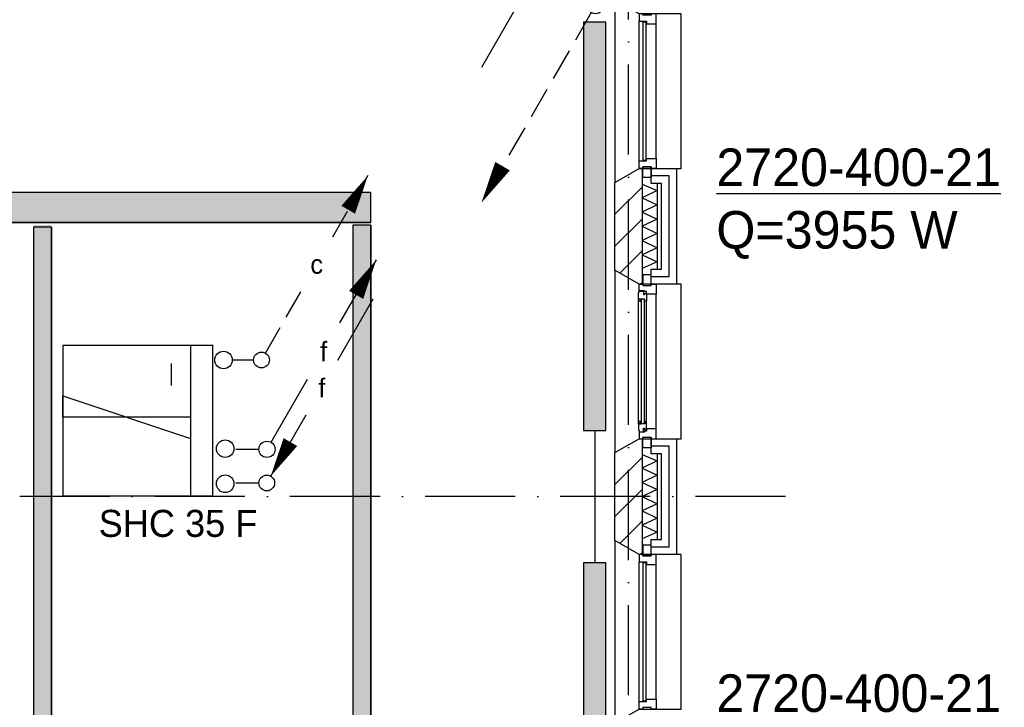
# Model space of a CAD drawing. Extents: x -1448 to 118900, y -195097 to 442500.
# Tile 8 of 103: x 28210 to 34769, y 381970 to 386548. Entities that reach past the tile are written whole.
import ezdxf
from ezdxf.enums import TextEntityAlignment as Align

# ---------------------------------------------------------------- set-up
doc = ezdxf.new("R2010")
doc.units = 0
doc.header["$LTSCALE"] = 100
for name, pattern in [('2322102', [45, 5, -2, 5, -2, 5, -2, 5, -2, 5, -2, 5, -5]), ('2322105', [47, 40, -7]), ('2322106', [47, 5, -2, 5, -2, 5, -2, 5, -2, 5, -2, 5, -7]), ('2322107', [2000, 1000, 1000]), ('DASHDOT', [9, 6, -1.5, 0, -1.5]), ('LURETOUR', [6, 4, -2])]:
    doc.linetypes.add(name, pattern=pattern)
doc.layers.get('0').update_dxf_attribs({"linetype": 'CONTINUOUS'})
for name, color, linetype in [('AL$7----_STRAMIEN', 1, 'DASHDOT'), ('AL21----_BUITENWAND', 4, 'CONTINUOUS'), ('AL21K---_ISOLATIE', 1, 'CONTINUOUS'), ('AL28----_KONSTRUKTIE', 3, 'CONTINUOUS'), ('AL31----_BUITENKOZ', 7, 'CONTINUOUS'), ('ALL-----_REFLIJNEN', 8, 'CONTINUOUS'), ('ALXA3---_VOLZWART', 14, 'CONTINUOUS'), ('ALXAB---_PREFABBETON', 1, 'CONTINUOUS'), ('KABELGOOT1', 8, 'CONTINUOUS'), ('WI561---', 1, 'CONTINUOUS'), ('WL$1----', 4, 'CONTINUOUS'), ('WL5501--', 4, 'CONTINUOUS'), ('WL5502--', 4, 'CONTINUOUS'), ('WL561---', 4, 'CONTINUOUS'), ('WL561---_AANVOER', 4, 'CONTINUOUS'), ('WL561---_RETOUR', 4, 'CONTINUOUS'), ('WL5627--', 4, 'CONTINUOUS'), ('WL570---', 3, 'CONTINUOUS'), ('WM570---', 1, 'CONTINUOUS')]:
    doc.layers.add(name, color=color, linetype=linetype)
doc.styles.add('BURO-018', font='BUROFONT.shx', dxfattribs={"height": 180})
doc.styles.add('BURO-025', font='BUROFONT.shx', dxfattribs={"height": 250})
pattern_1 = [(0, (0, 558400.235), (15.875, 31.75), [0, -31.75])]

# ---------------------------------------------------------------- blocks, each defined once
blk = doc.blocks.new('2322401')
at = {"color": 0, "linetype": 'CONTINUOUS'}
for p, q in [((-0.5, 0.5, 1), (-0.5, 0.5)), ((-0.5, 0.5, 1), (-0.5, -0.5, 1)), ((0.5, 0.5, 1), (-0.5, 0.5, 1)), ((0.5, 0.5), (-0.5, 0.5)), ((-0.5, 0.5), (-0.5, -0.5)), ((0.5, 0.5, 1), (0.5, 0.5)), ((0.5, -0.5, 1), (0.5, 0.5, 1)), ((0.5, -0.5), (0.5, 0.5)), ((-0.5, -0.5, 1), (-0.5, -0.5)), ((-0.5, -0.5, 1), (0.5, -0.5, 1)), ((-0.5, -0.5), (0.5, -0.5)), ((0.5, -0.5, 1), (0.5, -0.5))]:
    blk.add_line(p, q, dxfattribs=at)
blk = doc.blocks.new('CVHATCH1')
at = {"color": 0, "linetype": 'CONTINUOUS'}
blk.add_solid([(-0.5, -0.5), (0.5, -0.5), (-0.5, 0.5), (0.5, 0.5)], dxfattribs=at)
blk = doc.blocks.new('EH100000')
at = {"linetype": 'BYBLOCK'}
for p, q in [((1, 0.5), (0, 0.5)), ((1, 0.5, 1), (0, 0.5, 1)), ((0, -0.5, 1), (1, -0.5, 1)), ((1, -0.5), (0, -0.5))]:
    blk.add_line(p, q, dxfattribs=at)
at = {"linetype": 'BYBLOCK', "invisible_edges": 15}
for points in [[(1, -0.5), (0, -0.5), (0, 0.5), (1, 0.5)], [(0, 0.5), (1, 0.5), (1, 0.5, 1), (0, 0.5, 1)], [(0, -0.5, 1), (1, -0.5, 1), (1, -0.5), (0, -0.5)]]:
    blk.add_3dface(points, dxfattribs=at)
blk = doc.blocks.new('EH100005')
blk.add_lwpolyline([(-1, -0.5), (0, -0.5), (0, 0.5), (-1, 0.5)])
blk = doc.blocks.new('LDV4107')
at = {"color": 0, "linetype": 'CONTINUOUS'}
blk.add_line((-0.25, -0.433), (-6.75, -11.691), dxfattribs=at)
blk.add_lwpolyline([(-0.25, -0.433, 0, 1, 0), (-1.5, -2.598, 1, 1, 0)], format="xyseb", dxfattribs=at)
blk.add_circle((0, 0), 0.5, dxfattribs=at)
blk = doc.blocks.new('LDV2108')
at = {"color": 0, "linetype": 'CONTINUOUS'}
for p, q in [((-0.25, -0.433), (-1.187, -2.057)), ((-1.562, -2.706), (-2.5, -4.33)), ((-2.875, -4.98), (-3.812, -6.603)), ((-4.187, -7.253), (-5.125, -8.877)), ((-5.5, -9.526), (-6.437, -11.15))]:
    blk.add_line(p, q, dxfattribs=at)
blk.add_lwpolyline([(-6.75, -11.691, 0, 1, 0), (-5.5, -9.526, 1, 1, 0)], format="xyseb", dxfattribs=at)
blk.add_circle((0, 0), 0.5, dxfattribs=at)
blk = doc.blocks.new('CVRINFO2')
at = {"color": 0, "linetype": 'CONTINUOUS', "style": 'BURO-025'}
for tag, p in [('CV_TEXT125', (0, 0)), ('CV_TEXT225', (0, -4.167)), ('CV_TEXT325', (0, -8.333)), ('CV_TEXT425', (0, -12.5))]:
    blk.add_attdef(tag, p, '', height=2.5, dxfattribs=at)
blk = doc.blocks.new('2322615')
at = {"color": 0, "linetype": 'CONTINUOUS'}
for p, q in [((-2.5, -7.5), (2.5, 7.5)), ((0, 7.5), (2.5, 7.5)), ((0, 7.5), (0, -7.5)), ((0, -7.5), (-2.5, -7.5))]:
    blk.add_line(p, q, dxfattribs=at)
at = {"color": 0, "linetype": 'CONTINUOUS', "style": 'BURO-018', "flags": 1}
blk.add_attdef('W_ID', (0, 0), '', height=1.8, dxfattribs=at)
blk = doc.blocks.new('LDV1102')
at = {"color": 0, "linetype": 'CONTINUOUS'}
for p, q in [((6.75, 11.691), (5.812, 10.068)), ((5.437, 9.418), (4.5, 7.794)), ((1.562, 2.706), (2.5, 4.33)), ((0.25, 0.433), (1.187, 2.057))]:
    blk.add_line(p, q, dxfattribs=at)
blk.add_lwpolyline([(6.75, 11.691, 0, 1, 0), (5.5, 9.526, 1, 1, 0)], format="xyseb", dxfattribs=at)
blk.add_circle((0, 0), 0.5, dxfattribs=at)
at = {"color": 0, "linetype": 'CONTINUOUS', "style": 'BURO-018'}
blk.add_attdef('LD_TEXT1', text='', height=1.8, dxfattribs=at).set_placement((3.5, 6.062), align=Align.MIDDLE)
blk = doc.blocks.new('LDV3')
at = {"color": 0, "linetype": 'CONTINUOUS'}
for p, q in [((4.5, 7.794), (6.75, 11.691)), ((0.25, 0.433), (2.5, 4.33))]:
    blk.add_line(p, q, dxfattribs=at)
blk.add_lwpolyline([(0.25, 0.433, 0, 1, 0), (1.5, 2.598, 1, 1, 0)], format="xyseb", dxfattribs=at)
blk.add_circle((0, 0), 0.5, dxfattribs=at)
at = {"color": 0, "linetype": 'CONTINUOUS', "style": 'BURO-018'}
blk.add_attdef('LD_TEXT1', text='', height=1.8, dxfattribs=at).set_placement((3.5, 6.062), align=Align.MIDDLE)
blk = doc.blocks.new('LDV1')
at = {"color": 0, "linetype": 'CONTINUOUS'}
for p, q in [((4.5, 7.794), (6.75, 11.691)), ((0.25, 0.433), (2.5, 4.33))]:
    blk.add_line(p, q, dxfattribs=at)
blk.add_lwpolyline([(6.75, 11.691, 0, 1, 0), (5.5, 9.526, 1, 1, 0)], format="xyseb", dxfattribs=at)
blk.add_circle((0, 0), 0.5, dxfattribs=at)
at = {"color": 0, "linetype": 'CONTINUOUS', "style": 'BURO-018'}
blk.add_attdef('LD_TEXT1', text='', height=1.8, dxfattribs=at).set_placement((3.5, 6.062), align=Align.MIDDLE)

msp = doc.modelspace()

# ---------------------------------------------------------------- hatches: boundary and pattern name
at = {"layer": 'WM570---', "linetype": 'CONTINUOUS'}
h = msp.add_hatch(dxfattribs=at)
h.set_pattern_fill('DOTS', color=8, scale=20, style=0)
h.set_pattern_definition(pattern_1)
h.paths.add_polyline_path([(30548.1, 385198.3), (30548.1, 385398.3), (30488.1, 385398.3), (24031.1, 385398.3), (24031.1, 385198.3)])
h = msp.add_hatch(dxfattribs=at)
h.set_pattern_fill('DOTS', color=8, scale=20, style=0)
h.set_pattern_definition(pattern_1)
h.paths.add_polyline_path([(28421.1, 385180.3), (28301.1, 385180.3), (28301.1, 385120.3), (28301.1, 376184.3), (28301.1, 376172.3), (28421.1, 376172.3), (28421.1, 376232.3)])
h = msp.add_hatch(dxfattribs=at)
h.set_pattern_fill('DOTS', color=8, scale=20, style=0)
h.set_pattern_definition(pattern_1)
h.paths.add_polyline_path([(30549.1, 385180.3), (30429.1, 385180.3), (30429.1, 385120.3), (30429.1, 376184.3), (30429.1, 376172.3), (30549.1, 376172.3), (30549.1, 376232.3)])

# ---------------------------------------------------------------- linework, layer by layer
at = {"layer": 'AL$7----_STRAMIEN', "color": 1}
msp.add_line((33310.7, 383372.7), (13811.9, 383372.7), dxfattribs=at)
msp.add_lwpolyline([(32265.4, 371249), (32265.4, 439880.9)], dxfattribs=at)
at = {"layer": 'AL21----_BUITENWAND', "color": 8}
for p, q in [((32416.4, 385457.7), (32416.4, 385557.7)), ((32416.4, 385557.7), (32585.4, 385557.7)), ((32585.4, 385557.7), (32585.4, 384787.7)), ((32485.4, 385457.7), (32416.4, 385457.7)), ((32485.4, 384887.7), (32485.4, 385457.7)), ((32416.4, 384887.7), (32485.4, 384887.7)), ((32416.4, 384787.7), (32416.4, 384887.7)), ((32585.4, 384787.7), (32416.4, 384787.7)), ((32416.4, 383657.7), (32416.4, 383757.7)), ((32416.4, 383757.7), (32585.4, 383757.7)), ((32585.4, 383757.7), (32585.4, 382987.7)), ((32485.4, 383657.7), (32416.4, 383657.7)), ((32485.4, 383087.7), (32485.4, 383657.7)), ((32416.4, 383087.7), (32485.4, 383087.7)), ((32416.4, 382987.7), (32416.4, 383087.7)), ((32585.4, 382987.7), (32416.4, 382987.7))]:
    msp.add_line(p, q, dxfattribs=at)
at = {"layer": 'AL21K---_ISOLATIE', "color": 8, "linetype": 'CONTINUOUS'}
for p, q in [((32355.4, 385457.7), (32355.4, 384887.7)), ((32355.4, 385453.5), (32455.4, 385410.2)), ((32455.4, 385457.7), (32455.4, 384887.7)), ((32455.4, 385410.2), (32355.4, 385362.7)), ((32355.4, 385362.7), (32455.4, 385315.2)), ((32455.4, 385315.2), (32355.4, 385267.7)), ((32355.4, 385267.7), (32455.4, 385220.2)), ((32455.4, 385220.2), (32355.4, 385172.7)), ((32355.4, 385172.7), (32455.4, 385125.2)), ((32455.4, 385125.2), (32355.4, 385077.7)), ((32355.4, 385077.7), (32455.4, 385030.2)), ((32455.4, 385030.2), (32355.4, 384982.7)), ((32355.4, 384982.7), (32455.4, 384935.2)), ((32455.4, 384935.2), (32355.4, 384891.9)), ((32355.4, 383657.7), (32355.4, 383087.7)), ((32355.4, 383653.5), (32455.4, 383610.2)), ((32455.4, 383657.7), (32455.4, 383087.7)), ((32455.4, 383610.2), (32355.4, 383562.7)), ((32355.4, 383562.7), (32455.4, 383515.2)), ((32455.4, 383515.2), (32355.4, 383467.7)), ((32355.4, 383467.7), (32455.4, 383420.2)), ((32455.4, 383420.2), (32355.4, 383372.7)), ((32355.4, 383372.7), (32455.4, 383325.2)), ((32455.4, 383325.2), (32355.4, 383277.7)), ((32355.4, 383277.7), (32455.4, 383230.2)), ((32455.4, 383230.2), (32355.4, 383182.7)), ((32355.4, 383182.7), (32455.4, 383135.2)), ((32455.4, 383135.2), (32355.4, 383091.9))]:
    msp.add_line(p, q, dxfattribs=at)
at = {"layer": 'AL28----_KONSTRUKTIE', "color": 8}
for p, q in [((32175.4, 385465.4), (32335.4, 385557.7)), ((32335.4, 385557.7), (32355.4, 385557.7)), ((32355.4, 385557.7), (32355.4, 384787.7)), ((32175.4, 384880.1), (32175.4, 385465.4)), ((32335.4, 384787.7), (32175.4, 384880.1)), ((32355.4, 384787.7), (32335.4, 384787.7)), ((32175.4, 383665.4), (32335.4, 383757.7)), ((32335.4, 383757.7), (32355.4, 383757.7)), ((32355.4, 383757.7), (32355.4, 382987.7)), ((32175.4, 383080.1), (32175.4, 383665.4)), ((32335.4, 382987.7), (32175.4, 383080.1)), ((32355.4, 382987.7), (32335.4, 382987.7))]:
    msp.add_line(p, q, dxfattribs=at)
at = {"layer": 'AL31----_BUITENKOZ', "color": 8}
for p, q in [((32335.4, 384787.7), (32175.4, 384880.1)), ((32175.4, 384880.1), (32175.4, 383665.4)), ((32416.4, 384848.7), (32360.4, 384848.7)), ((32360.4, 384848.7), (32360.4, 384777.7)), ((32416.4, 384777.7), (32416.4, 384848.7)), ((32332.4, 384731), (32336.6, 384733.5)), ((32615.4, 384787.7), (32335.4, 384787.7)), ((32335.4, 384787.7), (32360.4, 384787.7)), ((32335.4, 384743.7), (32335.4, 384787.7)), ((32371.4, 384743.7), (32335.4, 384743.7)), ((32336.6, 384733.5), (32336.6, 384740.5)), ((32336.6, 384740.5), (32366.4, 384740.5)), ((32360.4, 384787.7), (32360.4, 384777.7)), ((32360.4, 384777.7), (32416.4, 384777.7)), ((32360.4, 384777.7), (32416.4, 384777.7)), ((32366.4, 384740.5), (32366.4, 384718)), ((32371.4, 384737.7), (32371.4, 384743.7)), ((32386.4, 384737.7), (32371.4, 384737.7)), ((32386.4, 384720.7), (32386.4, 384737.7)), ((32416.4, 384777.7), (32416.4, 384787.7)), ((32416.4, 384787.7), (32449.4, 384787.7)), ((32449.4, 384787.7), (32449.4, 384720.7)), ((32615.4, 383757.7), (32615.4, 384787.7)), ((32332.4, 384688.5), (32332.4, 384731)), ((32332.4, 383856.9), (32332.4, 384688.5)), ((32373.4, 384688.5), (32332.4, 384688.5)), ((32334.7, 384688.5), (32348.2, 384688.5)), ((32334.7, 384671.5), (32334.7, 384688.5)), ((32348.2, 384671.5), (32334.7, 384671.5)), ((32348.2, 384688.5), (32348.2, 384671.5)), ((32366.4, 384718), (32371.4, 384718)), ((32371.4, 384718), (32371.4, 384726)), ((32371.4, 384726), (32386.4, 384726)), ((32373.4, 384671.5), (32373.4, 384688.5)), ((32386.4, 384673.6), (32373.4, 384671.5)), ((32386.4, 384726), (32386.4, 384720.7)), ((32386.4, 384720.7), (32386.4, 384673.6)), ((32449.4, 384720.7), (32386.4, 384720.7)), ((32386.4, 383871.9), (32386.4, 384673.6)), ((32449.4, 383824.7), (32449.4, 384720.7)), ((32373.4, 383856.9), (32332.4, 383856.9)), ((32332.4, 383856.9), (32332.4, 383814.4)), ((32332.4, 383814.4), (32336.6, 383812)), ((32348.2, 383873.9), (32334.7, 383873.9)), ((32334.7, 383873.9), (32334.7, 383856.9)), ((32334.7, 383856.9), (32348.2, 383856.9)), ((32348.2, 383856.9), (32348.2, 383873.9)), ((32366.4, 383804.9), (32366.4, 383827.4)), ((32366.4, 383827.4), (32371.4, 383827.4)), ((32371.4, 383827.4), (32371.4, 383819.4)), ((32371.4, 383819.4), (32386.4, 383819.4)), ((32386.4, 383871.9), (32373.4, 383873.9)), ((32373.4, 383873.9), (32373.4, 383856.9)), ((32386.4, 383824.7), (32386.4, 383871.9)), ((32386.4, 383819.4), (32386.4, 383824.7)), ((32449.4, 383824.7), (32386.4, 383824.7)), ((32386.4, 383824.7), (32386.4, 383807.7)), ((32449.4, 383757.7), (32449.4, 383824.7)), ((32175.4, 383665.4), (32335.4, 383757.7)), ((32371.4, 383801.7), (32335.4, 383801.7)), ((32335.4, 383801.7), (32335.4, 383757.7)), ((32335.4, 383757.7), (32615.4, 383757.7)), ((32335.4, 383757.7), (32360.4, 383757.7)), ((32336.6, 383812), (32336.6, 383804.9)), ((32336.6, 383804.9), (32366.4, 383804.9)), ((32360.4, 383757.7), (32360.4, 383767.7)), ((32360.4, 383767.7), (32416.4, 383767.7)), ((32360.4, 383767.7), (32416.4, 383767.7)), ((32360.4, 383696.7), (32360.4, 383767.7)), ((32386.4, 383807.7), (32371.4, 383807.7)), ((32371.4, 383807.7), (32371.4, 383801.7)), ((32416.4, 383767.7), (32416.4, 383757.7)), ((32416.4, 383767.7), (32416.4, 383696.7)), ((32416.4, 383757.7), (32449.4, 383757.7)), ((32416.4, 383696.7), (32360.4, 383696.7))]:
    msp.add_line(p, q, dxfattribs=at)
at = {"layer": 'AL31----_BUITENKOZ', "color": 8, "linetype": 'CONTINUOUS'}
for p, q in [((32371.4, 384686.5), (32350.4, 384686.5)), ((32350.4, 384686.5), (32350.4, 383858.9)), ((32371.4, 383858.9), (32371.4, 384686.5)), ((32350.4, 383858.9), (32371.4, 383858.9))]:
    msp.add_line(p, q, dxfattribs=at)
at = {"layer": 'AL31----_BUITENKOZ', "color": 8}
for points in [[(32335.4, 386587.7), (32175.4, 386680.1), (32175.4, 385465.4), (32335.4, 385557.7), (32615.4, 385557.7), (32615.4, 386587.7)], [(32360.4, 385567.7), (32416.4, 385567.7), (32416.4, 385496.7), (32360.4, 385496.7)], [(32335.4, 382987.7), (32175.4, 383080.1), (32175.4, 381865.4), (32335.4, 381957.7), (32615.4, 381957.7), (32615.4, 382987.7)], [(32360.4, 382977.7), (32416.4, 382977.7), (32416.4, 383048.7), (32360.4, 383048.7)]]:
    msp.add_lwpolyline(points, close=True, dxfattribs=at)
at = {"layer": 'AL31----_BUITENKOZ', "color": 8, "linetype": 'CONTINUOUS'}
for points in [[(32335.4, 386537.7), (32335.4, 386537.7), (32386.4, 386537.7), (32386.4, 386520.7), (32449.4, 386520.7), (32449.4, 386520.7), (32449.4, 386520.7), (32449.4, 386520.7), (32449.4, 386520.7), (32449.4, 386587.7), (32416.4, 386587.7), (32416.4, 386577.7), (32360.4, 386577.7), (32360.4, 386587.7), (32360.4, 386587.7), (32335.4, 386587.7)], [(32361.4, 385612.7), (32382.4, 385612.7), (32382.4, 386532.7), (32361.4, 386532.7)], [(32335.4, 385607.7), (32335.4, 385607.7), (32386.4, 385607.7), (32386.4, 385624.7), (32449.4, 385624.7), (32449.4, 385624.7), (32449.4, 385624.7), (32449.4, 385624.7), (32449.4, 385624.7), (32449.4, 385557.7), (32416.4, 385557.7), (32416.4, 385567.7), (32360.4, 385567.7), (32360.4, 385557.7), (32360.4, 385557.7), (32335.4, 385557.7)], [(32335.4, 382937.7), (32335.4, 382937.7), (32386.4, 382937.7), (32386.4, 382920.7), (32449.4, 382920.7), (32449.4, 382920.7), (32449.4, 382920.7), (32449.4, 382920.7), (32449.4, 382920.7), (32449.4, 382987.7), (32416.4, 382987.7), (32416.4, 382977.7), (32360.4, 382977.7), (32360.4, 382987.7), (32360.4, 382987.7), (32335.4, 382987.7)], [(32361.4, 382012.7), (32382.4, 382012.7), (32382.4, 382932.7), (32361.4, 382932.7)], [(32335.4, 382007.7), (32335.4, 382007.7), (32386.4, 382007.7), (32386.4, 382024.7), (32449.4, 382024.7), (32449.4, 382024.7), (32449.4, 382024.7), (32449.4, 382024.7), (32449.4, 382024.7), (32449.4, 381957.7), (32416.4, 381957.7), (32416.4, 381967.7), (32360.4, 381967.7), (32360.4, 381957.7), (32360.4, 381957.7), (32335.4, 381957.7)]]:
    msp.add_lwpolyline(points, close=True, dxfattribs=at)
at = {"layer": 'AL31----_BUITENKOZ', "color": 8}
for points in [[(32335.4, 385607.7), (32335.4, 386537.7)], [(32449.4, 385624.7), (32449.4, 386520.7)], [(32335.4, 382007.7), (32335.4, 382937.7)], [(32449.4, 382024.7), (32449.4, 382920.7)]]:
    msp.add_lwpolyline(points, dxfattribs=at)
at = {"layer": 'ALL-----_REFLIJNEN', "color": 8, "linetype": 'CONTINUOUS'}
for p, q in [((32535.4, 385507.7), (32416.4, 385507.7)), ((32535.4, 384837.7), (32535.4, 385507.7)), ((32416.4, 384837.7), (32535.4, 384837.7)), ((32535.4, 383707.7), (32416.4, 383707.7)), ((32535.4, 383037.7), (32535.4, 383707.7)), ((32416.4, 383037.7), (32535.4, 383037.7))]:
    msp.add_line(p, q, dxfattribs=at)
at = {"layer": 'ALXA3---_VOLZWART', "color": 8}
for p, q in [((32535.4, 385507.7), (32416.4, 385507.7)), ((32535.4, 384837.7), (32535.4, 385507.7)), ((32416.4, 384837.7), (32535.4, 384837.7)), ((32535.4, 383707.7), (32416.4, 383707.7)), ((32535.4, 383037.7), (32535.4, 383707.7)), ((32416.4, 383037.7), (32535.4, 383037.7))]:
    msp.add_line(p, q, dxfattribs=at)
at = {"layer": 'ALXAB---_PREFABBETON', "color": 8}
for p, q in [((32355.4, 385433.2), (32175.4, 385253.2)), ((32355.4, 385221.1), (32175.4, 385041.1)), ((32355.4, 385009), (32207.8, 384861.4)), ((32355.4, 384796.8), (32346.3, 384787.7)), ((32355.4, 383633.2), (32175.4, 383453.2)), ((32355.4, 383421.1), (32175.4, 383241.1)), ((32355.4, 383209), (32207.8, 383061.4)), ((32355.4, 382996.8), (32346.3, 382987.7))]:
    msp.add_line(p, q, dxfattribs=at)
at = {"layer": 'WL5501--', "linetype": '2322105'}
msp.add_line((29803.3, 383687.5), (29650, 383687.2), dxfattribs=at)
at = {"layer": 'WL5502--', "linetype": '2322106'}
msp.add_line((29803.3, 383463), (29649.6, 383461.9), dxfattribs=at)
at = {"layer": 'WL5502--', "color": 1}
for centre in [(29567.6, 384282.5), (29579.1, 383691.9), (29579.1, 383458.4)]:
    msp.add_circle(centre, 58.4, dxfattribs=at)
at = {"layer": 'WL561---_AANVOER', "linetype": '2322107'}
msp.add_line((32040.4, 383812.7), (32040.4, 382932.7), dxfattribs=at)
at = {"layer": 'WL5627--', "linetype": '2322102'}
msp.add_line((29626, 384282.5), (29768.4, 384282.5), dxfattribs=at)
at = {"layer": 'WL570---'}
for p, q in [((29497.3, 384378.3), (28497.3, 384378.3)), ((28497.3, 384378.3), (28497.3, 383378.3)), ((29347, 384378.3), (29347, 383381.7)), ((29497.3, 383378.3), (29497.3, 384378.3)), ((29498.3, 384378.3), (29497.3, 384378.3)), ((29221.1, 384112.6), (29221.1, 384259.8)), ((28497.3, 383378.3), (29497.3, 383378.3))]:
    msp.add_line(p, q, dxfattribs=at)

# ---------------------------------------------------------------- block references
at = {"layer": 'KABELGOOT1', "yscale": 200, "zscale": 60}
for name, p, xscale in [('EH100000', (24031.1, 385298.3, 3650), 6517.000000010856), ('EH100005', (30548.1, 385298.3, 3650), 60)]:
    msp.add_blockref(name, p, dxfattribs=dict(at, xscale=xscale))
at = {"layer": 'KABELGOOT1', "yscale": 119.9999999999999, "zscale": 60, "rotation": 90}
for name, p, xscale in [('EH100000', (28361.1, 376172.3, 3650), 8995), ('EH100005', (28361.1, 385167.3, 3650), 60), ('EH100000', (30489.1, 376184.3, 3650), 8996.000000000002), ('EH100005', (30489.1, 385180.3, 3650), 60)]:
    msp.add_blockref(name, p, dxfattribs=dict(at, xscale=xscale))
at = {"layer": 'WI561---'}
ref = msp.add_blockref('CVRINFO2', (32850.6, 385440.9), dxfattribs=dict(at, xscale=100, yscale=100, zscale=100))
ref.add_attrib('CV_TEXT125', '%%u2720-400-21', (32850.6, 385440.9), dxfattribs={"layer": '0', "color": 2, "linetype": 'CONTINUOUS', "height": 250, "style": 'BURO-025'})
ref.add_attrib('CV_TEXT225', 'Q=3955 W', (32850.6, 385024.3), dxfattribs={"layer": '0', "color": 2, "linetype": 'CONTINUOUS', "height": 250, "style": 'BURO-025'})
ref = msp.add_blockref('CVRINFO2', (32850.6, 381939), dxfattribs=dict(at, xscale=100, yscale=100, zscale=100))
ref.add_attrib('CV_TEXT125', '%%u2720-400-21', (32850.6, 381939), dxfattribs={"layer": '0', "color": 2, "linetype": 'CONTINUOUS', "height": 250, "style": 'BURO-025'})
ref.add_attrib('CV_TEXT225', 'Q=3955 W', (32850.6, 381522.3), dxfattribs={"layer": '0', "color": 2, "linetype": 'CONTINUOUS', "height": 250, "style": 'BURO-025'})
ref.add_attrib('CV_TEXT325', 'ThV=1/2', (32850.6, 381105.7), dxfattribs={"layer": '0', "color": 2, "linetype": 'CONTINUOUS', "height": 250, "style": 'BURO-025'})
at = {"layer": 'WL$1----', "color": 2}
ref = msp.add_blockref('LDV1', (29857.3, 383687.5), dxfattribs=dict(at, xscale=108, yscale=108, zscale=108))
ref.add_attrib('LD_TEXT1', 'f', dxfattribs={"layer": '0', "color": 1, "linetype": 'CONTINUOUS', "height": 129.6, "style": 'BURO-018'}).set_placement((30235.3, 384342.2), align=Align.MIDDLE)
ref = msp.add_blockref('LDV3', (29855.8, 383463), dxfattribs=dict(at, xscale=105, yscale=105, zscale=105))
ref.add_attrib('LD_TEXT1', 'f', dxfattribs={"layer": '0', "color": 1, "linetype": 'CONTINUOUS', "height": 126, "style": 'BURO-018'}).set_placement((30223.3, 384099.5), align=Align.MIDDLE)
at = {"layer": 'WL561---', "xscale": 2720, "yscale": 150, "rotation": 270.0000000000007}
for name, p, zscale in [('2322401', (32040.4, 385172.7), 400), ('CVHATCH1', (32040.4, 385172.7), 2720), ('2322401', (32040.4, 381572.7), 400), ('CVHATCH1', (32040.4, 381572.7), 2720)]:
    msp.add_blockref(name, p, dxfattribs=dict(at, zscale=zscale))
at = {"layer": 'WL561---_AANVOER', "color": 2, "xscale": 112.5, "yscale": 112.5, "zscale": 112.5}
msp.add_blockref('LDV4107', (32045.4, 387546.5), dxfattribs=at)
at = {"layer": 'WL561---_RETOUR', "color": 2, "xscale": 112.5, "yscale": 112.5, "zscale": 112.5}
msp.add_blockref('LDV2108', (32045.4, 386644.6), dxfattribs=at)
at = {"layer": 'WL5627--', "color": 2, "linetype": 'LURETOUR'}
ref = msp.add_blockref('LDV1102', (29820.9, 384282.5), dxfattribs=dict(at, xscale=105, yscale=105, zscale=105))
ref.add_attrib('LD_TEXT1', 'c', dxfattribs={"layer": '0', "color": 1, "linetype": 'CONTINUOUS', "height": 126, "style": 'BURO-018'}).set_placement((30188.4, 384919), align=Align.MIDDLE)
at = {"layer": 'WL570---', "xscale": 56.69999999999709, "yscale": 56.70000000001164, "zscale": 56.7, "rotation": 270}
msp.add_blockref('2322615', (28921.7, 383901.1), dxfattribs=at)

# ---------------------------------------------------------------- texts
at = {"layer": 'WL570---', "style": 'BURO-018'}
msp.add_text('SHC 35 F', height=180, dxfattribs=at).set_placement((28736.3, 383104.5))

doc.saveas('drawing.dxf')
